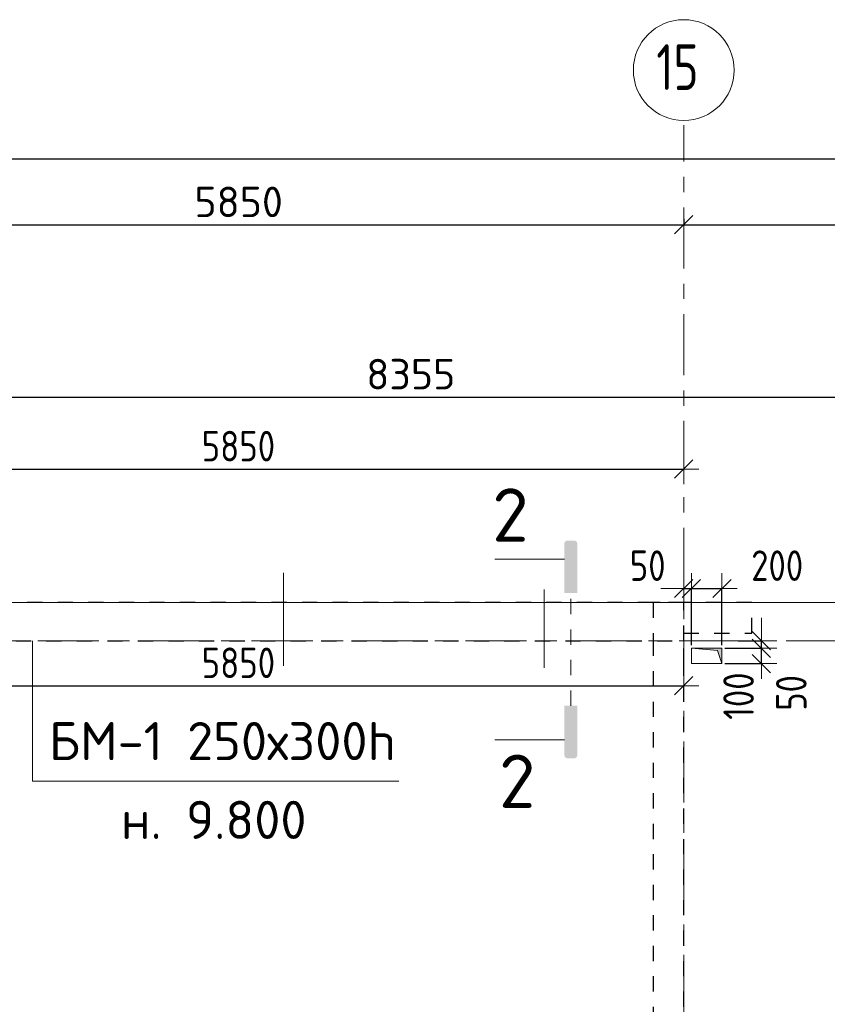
# Model space of a CAD drawing. Header units: metres. Extents: x -38 to 97, y -15 to 21.
# Tile 49 of 139: x 34.35 to 39.64, y 14.02 to 20.47. Entities that reach past the tile are written whole.
import ezdxf

# ---------------------------------------------------------------- set-up
doc = ezdxf.new("R2010")
doc.units = ezdxf.units.M
doc.header["$PDMODE"] = 65
for name, pattern in [('______11', [0.5, 0.4, -0.05, 0, -0.05]), ('______2', [0.054, 0.04, -0.014]), ('______3', [0.1, 0.08, -0.02]), ('______5', [1.1, 0.8, -0.1, 0.1, -0.1]), ('______9', [0.02, 0, -0.02])]:
    doc.linetypes.add(name, pattern=pattern)
for name, color, linetype, lineweight in [('XR$2$Осевая линия (1)', 7, '______5', 13), ('XR$2$Размерная линия (1)', 7, 'Continuous', 13), ('XR$3$Балка (1)', 7, '______3', 13), ('XR$3$Перекрытие (1)', 7, 'Continuous', 35), ('XR$3$Текст_ примечание', 7, 'Continuous', 13), ('XR$4$Размерная линия (1)', 7, 'Continuous', 13), ('XR$5$Размерная линия (1)', 7, 'Continuous', 13)]:
    doc.layers.add(name, color=color, linetype=linetype, lineweight=lineweight)
doc.layers.add('XR$3$Макрос проема_ отверстия', color=7, linetype='Continuous', lineweight=13, true_color=0x2d2d2d)
doc.layers.add('XR$7$Стена_ бетон несущ.', color=7, linetype='Continuous', lineweight=70, true_color=0xb4b496)
doc.styles.add('ISOCPEUR', font='txt')
doc.dimstyles.new('DIMSTYLE_3', dxfattribs={"dimtxt": 0.2, "dimasz": 0.2, "dimexe": 0, "dimexo": 0, "dimgap": 0.1, "dimtad": 2, "dimdec": 0, "dimlfac": 1000, "dimrnd": 5, "dimzin": 12, "dimdsep": 46, "dimtxsty": 'ISOCPEUR', "dimblk1": 'ALL_ML_STRICH', "dimblk2": 'ALL_ML_STRICH', "dimsah": 1, "dimcen": 0, "dimclrd": 7, "dimclre": 256, "dimclrt": 7, "dimadec": 0, "dimazin": 0, "dimtfac": 1, "dimtdec": 0, "dimtix": 1, "dimtmove": 2, "dimatfit": 3, "dimfxl": 0, "dimtzin": 0, "dimlwd": 0, "dimlwe": -3, "dimarcsym": 0})
doc.dimstyles.new('DIMSTYLE_6', dxfattribs={"dimtxt": 0.2, "dimasz": 0.2, "dimexe": 0, "dimexo": 0, "dimgap": 0.1, "dimtad": 2, "dimdec": 0, "dimlfac": 1000, "dimrnd": 5, "dimzin": 12, "dimdsep": 46, "dimtxsty": 'ISOCPEUR', "dimblk1": 'ALL_ML_STRICH', "dimblk2": 'ALL_ML_STRICH', "dimsah": 1, "dimcen": 0, "dimclrd": 7, "dimclre": 256, "dimclrt": 7, "dimadec": 0, "dimazin": 0, "dimtfac": 1, "dimtdec": 0, "dimtix": 1, "dimtmove": 2, "dimatfit": 3, "dimfxl": 0, "dimtvp": 1.2, "dimtzin": 0, "dimlwd": 0, "dimlwe": -3, "dimarcsym": 0})
doc.dimstyles.new('DIMSTYLE_7', dxfattribs={"dimtxt": 0.2, "dimasz": 0.2, "dimexe": 0, "dimexo": 0, "dimgap": 0.1, "dimtad": 0, "dimdec": 0, "dimlfac": 1000, "dimrnd": 5, "dimzin": 12, "dimdsep": 46, "dimtxsty": 'ISOCPEUR', "dimblk1": 'ALL_ML_STRICH', "dimblk2": 'ALL_ML_STRICH', "dimsah": 1, "dimcen": 0, "dimclrd": 7, "dimclre": 256, "dimclrt": 7, "dimadec": 0, "dimazin": 0, "dimtfac": 1, "dimtdec": 0, "dimtix": 1, "dimtmove": 2, "dimatfit": 3, "dimfxl": 0, "dimtvp": 1.2, "dimtzin": 0, "dimlwd": 0, "dimlwe": -3, "dimarcsym": 0})

# ---------------------------------------------------------------- blocks, each defined once
blk = doc.blocks.new('ALL_ML_STRICH')
at = {"color": 0, "linetype": 'ByBlock', "lineweight": -2}
for p, q in [((0, -0.5), (0, 0.5)), ((-1, 0), (0.5, 0)), ((-0.3, -0.3), (0.3, 0.3))]:
    blk.add_line(p, q, dxfattribs=at)
blk = doc.blocks.new('*D11')
at = {"layer": 'DEFPOINTS', "color": 7, "linetype": 'Continuous', "lineweight": 13, "transparency": 33554687}
for p in [(0.5, 19.5574), (0.5, 19.3768), (61.6, 17.1197)]:
    blk.add_point(p, dxfattribs=at)
at = {"layer": 'XR$2$Размерная линия (1)', "color": 9, "linetype": 'Continuous', "lineweight": -2, "true_color": 0xc7c7c7, "transparency": 33554687}
for p, q in [((0.5, 19.3568), (0.5, 19.5574)), ((61.6, 17.1397), (61.6, 19.5574))]:
    blk.add_line(p, q, dxfattribs=at)
at = {"layer": 'XR$2$Размерная линия (1)', "color": 7, "linetype": 'Continuous', "lineweight": -2, "transparency": 33554687}
blk.add_line((0.5, 19.5574), (61.6, 19.5574), dxfattribs=at)
at = {"layer": 'XR$2$Размерная линия (1)', "color": 7, "linetype": 'Continuous', "lineweight": 13, "transparency": 33554687, "xscale": 0.2, "yscale": 0.2, "zscale": 0.2, "rotation": 180}
blk.add_blockref('ALL_ML_STRICH', (0.5, 19.5574), dxfattribs=at)
at = {"layer": 'XR$2$Размерная линия (1)', "color": 7, "linetype": 'Continuous', "lineweight": 13, "transparency": 33554687, "xscale": 0.2, "yscale": 0.2, "zscale": 0.2}
blk.add_blockref('ALL_ML_STRICH', (61.6, 19.5574), dxfattribs=at)
at = {"layer": 'XR$2$Размерная линия (1)', "color": 7, "linetype": 'Continuous', "lineweight": 13, "transparency": 33554687, "insert": (31.1, 19.7074), "char_height": 0.2, "width": 1, "attachment_point": 5, "style": 'ISOCPEUR'}
blk.add_mtext('\\A1;{61100}', dxfattribs=at)
blk = doc.blocks.new('*D34')
at = {"layer": 'DEFPOINTS', "color": 7, "linetype": 'Continuous', "lineweight": 13, "transparency": 33554687}
for p in [(38.7, 19.1856), (32.85, 19.1352), (32.85, 19.1261)]:
    blk.add_point(p, dxfattribs=at)
at = {"layer": 'XR$2$Размерная линия (1)', "color": 9, "linetype": 'Continuous', "lineweight": -2, "true_color": 0xc7c7c7, "transparency": 33554687}
for p, q in [((32.85, 19.1261), (32.85, 19.1261)), ((38.7, 19.1656), (38.7, 19.1261))]:
    blk.add_line(p, q, dxfattribs=at)
at = {"layer": 'XR$2$Размерная линия (1)', "color": 7, "linetype": 'Continuous', "lineweight": -2, "transparency": 33554687}
blk.add_line((32.85, 19.1261), (38.7, 19.1261), dxfattribs=at)
at = {"layer": 'XR$2$Размерная линия (1)', "color": 7, "linetype": 'Continuous', "lineweight": 13, "transparency": 33554687, "xscale": 0.2, "yscale": 0.2, "zscale": 0.2, "rotation": 180}
blk.add_blockref('ALL_ML_STRICH', (32.85, 19.1261), dxfattribs=at)
at = {"layer": 'XR$2$Размерная линия (1)', "color": 7, "linetype": 'Continuous', "lineweight": 13, "transparency": 33554687, "xscale": 0.2, "yscale": 0.2, "zscale": 0.2}
blk.add_blockref('ALL_ML_STRICH', (38.7, 19.1261), dxfattribs=at)
at = {"layer": 'XR$2$Размерная линия (1)', "color": 7, "linetype": 'Continuous', "lineweight": 13, "transparency": 33554687, "insert": (35.785, 19.2761), "char_height": 0.2, "width": 0.8, "attachment_point": 5, "style": 'ISOCPEUR'}
blk.add_mtext('\\A1;{5850}', dxfattribs=at)
blk = doc.blocks.new('*D35')
at = {"layer": 'DEFPOINTS', "color": 7, "linetype": 'Continuous', "lineweight": 13, "transparency": 33554687}
for p in [(38.7, 19.1856), (38.7, 19.1261), (43.05, 19.1044)]:
    blk.add_point(p, dxfattribs=at)
at = {"layer": 'XR$2$Размерная линия (1)', "color": 9, "linetype": 'Continuous', "lineweight": -2, "true_color": 0xc7c7c7, "transparency": 33554687}
for p, q in [((38.7, 19.1656), (38.7, 19.1261)), ((43.05, 19.1244), (43.05, 19.1261))]:
    blk.add_line(p, q, dxfattribs=at)
at = {"layer": 'XR$2$Размерная линия (1)', "color": 7, "linetype": 'Continuous', "lineweight": -2, "transparency": 33554687}
blk.add_line((38.7, 19.1261), (43.05, 19.1261), dxfattribs=at)
at = {"layer": 'XR$2$Размерная линия (1)', "color": 7, "linetype": 'Continuous', "lineweight": 13, "transparency": 33554687, "xscale": 0.2, "yscale": 0.2, "zscale": 0.2, "rotation": 180}
blk.add_blockref('ALL_ML_STRICH', (38.7, 19.1261), dxfattribs=at)
at = {"layer": 'XR$2$Размерная линия (1)', "color": 7, "linetype": 'Continuous', "lineweight": 13, "transparency": 33554687, "xscale": 0.2, "yscale": 0.2, "zscale": 0.2}
blk.add_blockref('ALL_ML_STRICH', (43.05, 19.1261), dxfattribs=at)
at = {"layer": 'XR$2$Размерная линия (1)', "color": 7, "linetype": 'Continuous', "lineweight": 13, "transparency": 33554687, "insert": (40.875, 19.2761), "char_height": 0.2, "width": 0.8, "attachment_point": 5, "style": 'ISOCPEUR'}
blk.add_mtext('\\A1;{4350}', dxfattribs=at)
blk = doc.blocks.new('Отображение проема', base_point=(-1.158, -49.309))
at = {"layer": 'XR$3$Макрос проема_ отверстия', "true_color": 0x000000, "transparency": 33554687}
blk.add_hatch(color=18, dxfattribs=at).paths.add_polyline_path([(-1.158, -50.109), (-1.045, -49.423), (-0.358, -49.309), (-1.158, -49.309)])
at = {"layer": 'XR$3$Макрос проема_ отверстия', "transparency": 33554687}
for p, q in [((-1.158, -50.109), (-1.158, -49.309)), ((-1.158, -49.309), (-0.358, -49.309)), ((-1.158, -50.109), (-1.045, -49.423)), ((-1.045, -49.423), (-0.358, -49.309))]:
    blk.add_line(p, q, dxfattribs=at)
blk = doc.blocks.new('*D122')
at = {"layer": 'DEFPOINTS', "color": 7, "linetype": 'Continuous', "lineweight": 13, "transparency": 33554687}
for p in [(38.95, 16.35), (38.95, 16.25), (39.2092, 16.25)]:
    blk.add_point(p, dxfattribs=at)
at = {"layer": 'XR$4$Размерная линия (1)', "color": 9, "linetype": 'Continuous', "lineweight": -2, "true_color": 0xc7c7c7, "transparency": 33554687}
for p, q in [((38.97, 16.35), (39.2092, 16.35)), ((38.97, 16.25), (39.2092, 16.25))]:
    blk.add_line(p, q, dxfattribs=at)
at = {"layer": 'XR$4$Размерная линия (1)', "color": 7, "linetype": 'Continuous', "lineweight": -2, "transparency": 33554687}
blk.add_line((39.2092, 16.25), (39.2092, 16.35), dxfattribs=at)
at = {"layer": 'XR$4$Размерная линия (1)', "color": 7, "linetype": 'Continuous', "lineweight": 13, "transparency": 33554687, "xscale": 0.2, "yscale": 0.2, "zscale": 0.2}
for p, rotation in [((39.2092, 16.25), 270), ((39.2092, 16.35), 90)]:
    blk.add_blockref('ALL_ML_STRICH', p, dxfattribs=dict(at, rotation=rotation))
at = {"layer": 'XR$4$Размерная линия (1)', "color": 7, "linetype": 'Continuous', "lineweight": 13, "transparency": 33554687, "insert": (39.0593, 16.0366), "char_height": 0.2, "width": 0.5, "attachment_point": 5, "rotation": 90, "style": 'ISOCPEUR'}
blk.add_mtext('\\W0.83;\\A1;{100}', dxfattribs=at)
blk = doc.blocks.new('*D123')
at = {"layer": 'DEFPOINTS', "color": 7, "linetype": 'Continuous', "lineweight": 13, "transparency": 33554687}
for p in [(39.0368, 16.4), (38.95, 16.35), (39.2092, 16.35)]:
    blk.add_point(p, dxfattribs=at)
at = {"layer": 'XR$4$Размерная линия (1)', "color": 9, "linetype": 'Continuous', "lineweight": -2, "true_color": 0xc7c7c7, "transparency": 33554687}
for p, q in [((39.0568, 16.4), (39.2092, 16.4)), ((38.97, 16.35), (39.2092, 16.35))]:
    blk.add_line(p, q, dxfattribs=at)
at = {"layer": 'XR$4$Размерная линия (1)', "color": 7, "linetype": 'Continuous', "lineweight": -2, "transparency": 33554687}
blk.add_line((39.2092, 16.35), (39.2092, 16.4), dxfattribs=at)
at = {"layer": 'XR$4$Размерная линия (1)', "color": 7, "linetype": 'Continuous', "lineweight": 13, "transparency": 33554687, "xscale": 0.2, "yscale": 0.2, "zscale": 0.2}
for p, rotation in [((39.2092, 16.35), 270), ((39.2092, 16.4), 90)]:
    blk.add_blockref('ALL_ML_STRICH', p, dxfattribs=dict(at, rotation=rotation))
at = {"layer": 'XR$4$Размерная линия (1)', "color": 7, "linetype": 'Continuous', "lineweight": 13, "transparency": 33554687, "insert": (39.4047, 16.0574), "char_height": 0.2, "width": 0.333333, "attachment_point": 5, "rotation": 90, "style": 'ISOCPEUR'}
blk.add_mtext('\\W0.83;\\A1;{50}', dxfattribs=at)
blk = doc.blocks.new('*D124')
at = {"layer": 'DEFPOINTS', "color": 7, "linetype": 'Continuous', "lineweight": 13, "transparency": 33554687}
for p in [(38.7, 16.742), (38.7, 16.7295), (38.75, 16.35)]:
    blk.add_point(p, dxfattribs=at)
at = {"layer": 'XR$4$Размерная линия (1)', "color": 9, "linetype": 'Continuous', "lineweight": -2, "true_color": 0xc7c7c7, "transparency": 33554687}
for p, q in [((38.7, 16.742), (38.7, 16.742)), ((38.75, 16.37), (38.75, 16.742))]:
    blk.add_line(p, q, dxfattribs=at)
at = {"layer": 'XR$4$Размерная линия (1)', "color": 7, "linetype": 'Continuous', "lineweight": -2, "transparency": 33554687}
blk.add_line((38.7, 16.742), (38.75, 16.742), dxfattribs=at)
at = {"layer": 'XR$4$Размерная линия (1)', "color": 7, "linetype": 'Continuous', "lineweight": 13, "transparency": 33554687, "xscale": 0.2, "yscale": 0.2, "zscale": 0.2}
blk.add_blockref('ALL_ML_STRICH', (38.75, 16.742), dxfattribs=at)
at = {"layer": 'XR$4$Размерная линия (1)', "color": 7, "linetype": 'Continuous', "lineweight": 13, "transparency": 33554687, "xscale": 0.2, "yscale": 0.2, "zscale": 0.2, "rotation": 180}
blk.add_blockref('ALL_ML_STRICH', (38.7, 16.742), dxfattribs=at)
at = {"layer": 'XR$4$Размерная линия (1)', "color": 7, "linetype": 'Continuous', "lineweight": 13, "transparency": 33554687, "insert": (38.464, 16.8916), "char_height": 0.2, "width": 0.333333, "attachment_point": 5, "style": 'ISOCPEUR'}
blk.add_mtext('\\W0.83;\\A1;{50}', dxfattribs=at)
blk = doc.blocks.new('*D125')
at = {"layer": 'DEFPOINTS', "color": 7, "linetype": 'Continuous', "lineweight": 13, "transparency": 33554687}
for p in [(38.75, 16.742), (38.75, 16.35), (38.95, 16.35)]:
    blk.add_point(p, dxfattribs=at)
at = {"layer": 'XR$4$Размерная линия (1)', "color": 9, "linetype": 'Continuous', "lineweight": -2, "true_color": 0xc7c7c7, "transparency": 33554687}
for p, q in [((38.75, 16.37), (38.75, 16.742)), ((38.95, 16.37), (38.95, 16.742))]:
    blk.add_line(p, q, dxfattribs=at)
at = {"layer": 'XR$4$Размерная линия (1)', "color": 7, "linetype": 'Continuous', "lineweight": -2, "transparency": 33554687}
blk.add_line((38.75, 16.742), (38.95, 16.742), dxfattribs=at)
at = {"layer": 'XR$4$Размерная линия (1)', "color": 7, "linetype": 'Continuous', "lineweight": 13, "transparency": 33554687, "xscale": 0.2, "yscale": 0.2, "zscale": 0.2, "rotation": 180}
blk.add_blockref('ALL_ML_STRICH', (38.75, 16.742), dxfattribs=at)
at = {"layer": 'XR$4$Размерная линия (1)', "color": 7, "linetype": 'Continuous', "lineweight": 13, "transparency": 33554687, "xscale": 0.2, "yscale": 0.2, "zscale": 0.2}
blk.add_blockref('ALL_ML_STRICH', (38.95, 16.742), dxfattribs=at)
at = {"layer": 'XR$4$Размерная линия (1)', "color": 7, "linetype": 'Continuous', "lineweight": 13, "transparency": 33554687, "insert": (39.3121, 16.8918), "char_height": 0.2, "width": 0.5, "attachment_point": 5, "style": 'ISOCPEUR'}
blk.add_mtext('\\W0.83;\\A1;{200}', dxfattribs=at)
blk = doc.blocks.new('*D168')
at = {"layer": 'DEFPOINTS', "color": 7, "linetype": 'Continuous', "lineweight": 13, "transparency": 33554687}
for p in [(32.725, 17.997), (32.725, 16.65), (41.0797, 16.65)]:
    blk.add_point(p, dxfattribs=at)
at = {"layer": 'XR$4$Размерная линия (1)', "color": 9, "linetype": 'Continuous', "lineweight": -2, "true_color": 0xc7c7c7, "transparency": 33554687}
for p, q in [((32.725, 16.67), (32.725, 17.997)), ((41.0797, 16.67), (41.0797, 17.997))]:
    blk.add_line(p, q, dxfattribs=at)
at = {"layer": 'XR$4$Размерная линия (1)', "color": 7, "linetype": 'Continuous', "lineweight": -2, "transparency": 33554687}
blk.add_line((32.725, 17.997), (41.0797, 17.997), dxfattribs=at)
at = {"layer": 'XR$4$Размерная линия (1)', "color": 7, "linetype": 'Continuous', "lineweight": 13, "transparency": 33554687, "xscale": 0.2, "yscale": 0.2, "zscale": 0.2, "rotation": 180}
blk.add_blockref('ALL_ML_STRICH', (32.725, 17.997), dxfattribs=at)
at = {"layer": 'XR$4$Размерная линия (1)', "color": 7, "linetype": 'Continuous', "lineweight": 13, "transparency": 33554687, "xscale": 0.2, "yscale": 0.2, "zscale": 0.2}
blk.add_blockref('ALL_ML_STRICH', (41.0797, 17.997), dxfattribs=at)
at = {"layer": 'XR$4$Размерная линия (1)', "color": 7, "linetype": 'Continuous', "lineweight": 13, "transparency": 33554687, "insert": (36.9124, 18.147), "char_height": 0.2, "width": 0.8, "attachment_point": 5, "style": 'ISOCPEUR'}
blk.add_mtext('\\A1;{8355}', dxfattribs=at)
blk = doc.blocks.new('*D172')
at = {"layer": 'DEFPOINTS', "color": 7, "linetype": 'Continuous', "lineweight": 13, "transparency": 33554687}
for p in [(32.85, 17.5251), (32.85, 17.0231), (38.7, 17.0133)]:
    blk.add_point(p, dxfattribs=at)
at = {"layer": 'XR$4$Размерная линия (1)', "color": 9, "linetype": 'Continuous', "lineweight": -2, "true_color": 0xc7c7c7, "transparency": 33554687}
for p, q in [((32.85, 17.0031), (32.85, 17.5251)), ((38.7, 17.5251), (38.7, 17.5251))]:
    blk.add_line(p, q, dxfattribs=at)
at = {"layer": 'XR$4$Размерная линия (1)', "color": 7, "linetype": 'Continuous', "lineweight": -2, "transparency": 33554687}
blk.add_line((32.85, 17.5251), (38.7, 17.5251), dxfattribs=at)
at = {"layer": 'XR$4$Размерная линия (1)', "color": 7, "linetype": 'Continuous', "lineweight": 13, "transparency": 33554687, "xscale": 0.2, "yscale": 0.2, "zscale": 0.2, "rotation": 180}
blk.add_blockref('ALL_ML_STRICH', (32.85, 17.5251), dxfattribs=at)
at = {"layer": 'XR$4$Размерная линия (1)', "color": 7, "linetype": 'Continuous', "lineweight": 13, "transparency": 33554687, "xscale": 0.2, "yscale": 0.2, "zscale": 0.2}
blk.add_blockref('ALL_ML_STRICH', (38.7, 17.5251), dxfattribs=at)
at = {"layer": 'XR$4$Размерная линия (1)', "color": 7, "linetype": 'Continuous', "lineweight": 13, "transparency": 33554687, "insert": (35.7833, 17.6751), "char_height": 0.2, "width": 0.666667, "attachment_point": 5, "style": 'ISOCPEUR'}
blk.add_mtext('\\W0.83;\\A1;{5850}', dxfattribs=at)
blk = doc.blocks.new('*D459')
at = {"layer": 'DEFPOINTS', "color": 7, "linetype": 'Continuous', "lineweight": 13, "transparency": 33554687}
for p in [(38.95, 16.35), (38.95, 16.25), (39.2092, 16.25)]:
    blk.add_point(p, dxfattribs=at)
at = {"layer": 'XR$5$Размерная линия (1)', "color": 9, "linetype": 'Continuous', "lineweight": -2, "true_color": 0xc7c7c7, "transparency": 33554687}
for p, q in [((38.97, 16.35), (39.2092, 16.35)), ((38.97, 16.25), (39.2092, 16.25))]:
    blk.add_line(p, q, dxfattribs=at)
at = {"layer": 'XR$5$Размерная линия (1)', "color": 7, "linetype": 'Continuous', "lineweight": -2, "transparency": 33554687}
blk.add_line((39.2092, 16.25), (39.2092, 16.35), dxfattribs=at)
at = {"layer": 'XR$5$Размерная линия (1)', "color": 7, "linetype": 'Continuous', "lineweight": 13, "transparency": 33554687, "xscale": 0.2, "yscale": 0.2, "zscale": 0.2}
for p, rotation in [((39.2092, 16.25), 270), ((39.2092, 16.35), 90)]:
    blk.add_blockref('ALL_ML_STRICH', p, dxfattribs=dict(at, rotation=rotation))
at = {"layer": 'XR$5$Размерная линия (1)', "color": 7, "linetype": 'Continuous', "lineweight": 13, "transparency": 33554687, "insert": (39.0593, 16.0366), "char_height": 0.2, "width": 0.5, "attachment_point": 5, "rotation": 90, "style": 'ISOCPEUR'}
blk.add_mtext('\\W0.83;\\A1;{100}', dxfattribs=at)
blk = doc.blocks.new('*D460')
at = {"layer": 'DEFPOINTS', "color": 7, "linetype": 'Continuous', "lineweight": 13, "transparency": 33554687}
for p in [(39.0368, 16.4), (38.95, 16.35), (39.2092, 16.35)]:
    blk.add_point(p, dxfattribs=at)
at = {"layer": 'XR$5$Размерная линия (1)', "color": 9, "linetype": 'Continuous', "lineweight": -2, "true_color": 0xc7c7c7, "transparency": 33554687}
for p, q in [((39.0568, 16.4), (39.2092, 16.4)), ((38.97, 16.35), (39.2092, 16.35))]:
    blk.add_line(p, q, dxfattribs=at)
at = {"layer": 'XR$5$Размерная линия (1)', "color": 7, "linetype": 'Continuous', "lineweight": -2, "transparency": 33554687}
blk.add_line((39.2092, 16.35), (39.2092, 16.4), dxfattribs=at)
at = {"layer": 'XR$5$Размерная линия (1)', "color": 7, "linetype": 'Continuous', "lineweight": 13, "transparency": 33554687, "xscale": 0.2, "yscale": 0.2, "zscale": 0.2}
for p, rotation in [((39.2092, 16.35), 270), ((39.2092, 16.4), 90)]:
    blk.add_blockref('ALL_ML_STRICH', p, dxfattribs=dict(at, rotation=rotation))
at = {"layer": 'XR$5$Размерная линия (1)', "color": 7, "linetype": 'Continuous', "lineweight": 13, "transparency": 33554687, "insert": (39.4047, 16.0574), "char_height": 0.2, "width": 0.333333, "attachment_point": 5, "rotation": 90, "style": 'ISOCPEUR'}
blk.add_mtext('\\W0.83;\\A1;{50}', dxfattribs=at)
blk = doc.blocks.new('*D461')
at = {"layer": 'DEFPOINTS', "color": 7, "linetype": 'Continuous', "lineweight": 13, "transparency": 33554687}
for p in [(38.7, 16.742), (38.7, 16.7295), (38.75, 16.35)]:
    blk.add_point(p, dxfattribs=at)
at = {"layer": 'XR$5$Размерная линия (1)', "color": 9, "linetype": 'Continuous', "lineweight": -2, "true_color": 0xc7c7c7, "transparency": 33554687}
for p, q in [((38.7, 16.742), (38.7, 16.742)), ((38.75, 16.37), (38.75, 16.742))]:
    blk.add_line(p, q, dxfattribs=at)
at = {"layer": 'XR$5$Размерная линия (1)', "color": 7, "linetype": 'Continuous', "lineweight": -2, "transparency": 33554687}
blk.add_line((38.7, 16.742), (38.75, 16.742), dxfattribs=at)
at = {"layer": 'XR$5$Размерная линия (1)', "color": 7, "linetype": 'Continuous', "lineweight": 13, "transparency": 33554687, "xscale": 0.2, "yscale": 0.2, "zscale": 0.2}
blk.add_blockref('ALL_ML_STRICH', (38.75, 16.742), dxfattribs=at)
at = {"layer": 'XR$5$Размерная линия (1)', "color": 7, "linetype": 'Continuous', "lineweight": 13, "transparency": 33554687, "xscale": 0.2, "yscale": 0.2, "zscale": 0.2, "rotation": 180}
blk.add_blockref('ALL_ML_STRICH', (38.7, 16.742), dxfattribs=at)
at = {"layer": 'XR$5$Размерная линия (1)', "color": 7, "linetype": 'Continuous', "lineweight": 13, "transparency": 33554687, "insert": (38.464, 16.8916), "char_height": 0.2, "width": 0.333333, "attachment_point": 5, "style": 'ISOCPEUR'}
blk.add_mtext('\\W0.83;\\A1;{50}', dxfattribs=at)
blk = doc.blocks.new('*D462')
at = {"layer": 'DEFPOINTS', "color": 7, "linetype": 'Continuous', "lineweight": 13, "transparency": 33554687}
for p in [(38.75, 16.742), (38.75, 16.35), (38.95, 16.35)]:
    blk.add_point(p, dxfattribs=at)
at = {"layer": 'XR$5$Размерная линия (1)', "color": 9, "linetype": 'Continuous', "lineweight": -2, "true_color": 0xc7c7c7, "transparency": 33554687}
for p, q in [((38.75, 16.37), (38.75, 16.742)), ((38.95, 16.37), (38.95, 16.742))]:
    blk.add_line(p, q, dxfattribs=at)
at = {"layer": 'XR$5$Размерная линия (1)', "color": 7, "linetype": 'Continuous', "lineweight": -2, "transparency": 33554687}
blk.add_line((38.75, 16.742), (38.95, 16.742), dxfattribs=at)
at = {"layer": 'XR$5$Размерная линия (1)', "color": 7, "linetype": 'Continuous', "lineweight": 13, "transparency": 33554687, "xscale": 0.2, "yscale": 0.2, "zscale": 0.2, "rotation": 180}
blk.add_blockref('ALL_ML_STRICH', (38.75, 16.742), dxfattribs=at)
at = {"layer": 'XR$5$Размерная линия (1)', "color": 7, "linetype": 'Continuous', "lineweight": 13, "transparency": 33554687, "xscale": 0.2, "yscale": 0.2, "zscale": 0.2}
blk.add_blockref('ALL_ML_STRICH', (38.95, 16.742), dxfattribs=at)
at = {"layer": 'XR$5$Размерная линия (1)', "color": 7, "linetype": 'Continuous', "lineweight": 13, "transparency": 33554687, "insert": (39.3121, 16.8918), "char_height": 0.2, "width": 0.5, "attachment_point": 5, "style": 'ISOCPEUR'}
blk.add_mtext('\\W0.83;\\A1;{200}', dxfattribs=at)
blk = doc.blocks.new('*D530')
at = {"layer": 'DEFPOINTS', "color": 7, "linetype": 'Continuous', "lineweight": 13, "transparency": 33554687}
for p in [(32.85, 17.0231), (38.7, 17.0133), (32.85, 16.1049)]:
    blk.add_point(p, dxfattribs=at)
at = {"layer": 'XR$5$Размерная линия (1)', "color": 9, "linetype": 'Continuous', "lineweight": -2, "true_color": 0xc7c7c7, "transparency": 33554687}
for p, q in [((32.85, 17.0031), (32.85, 16.1049)), ((38.7, 16.1049), (38.7, 16.1049))]:
    blk.add_line(p, q, dxfattribs=at)
at = {"layer": 'XR$5$Размерная линия (1)', "color": 7, "linetype": 'Continuous', "lineweight": -2, "transparency": 33554687}
blk.add_line((32.85, 16.1049), (38.7, 16.1049), dxfattribs=at)
at = {"layer": 'XR$5$Размерная линия (1)', "color": 7, "linetype": 'Continuous', "lineweight": 13, "transparency": 33554687, "xscale": 0.2, "yscale": 0.2, "zscale": 0.2, "rotation": 180}
blk.add_blockref('ALL_ML_STRICH', (32.85, 16.1049), dxfattribs=at)
at = {"layer": 'XR$5$Размерная линия (1)', "color": 7, "linetype": 'Continuous', "lineweight": 13, "transparency": 33554687, "xscale": 0.2, "yscale": 0.2, "zscale": 0.2}
blk.add_blockref('ALL_ML_STRICH', (38.7, 16.1049), dxfattribs=at)
at = {"layer": 'XR$5$Размерная линия (1)', "color": 7, "linetype": 'Continuous', "lineweight": 13, "transparency": 33554687, "insert": (35.7833, 16.2549), "char_height": 0.2, "width": 0.666667, "attachment_point": 5, "style": 'ISOCPEUR'}
blk.add_mtext('\\W0.83;\\A1;{5850}', dxfattribs=at)

msp = doc.modelspace()

# ---------------------------------------------------------------- hatches: boundary and pattern name
at = {"linetype": 'Continuous', "lineweight": 25, "true_color": 0x000000, "transparency": 33554687}
msp.add_hatch(color=18, dxfattribs=at).paths.add_polyline_path([(37.9191, 17.0393), (37.9189, 17.0367), (37.9189, 16.7117), (38.0025, 16.7117), (38.0025, 17.0367), (38.0023, 17.0393), (38.0018, 17.0418), (38.001, 17.0442), (37.9999, 17.0465), (37.9985, 17.0486), (37.9968, 17.0505), (37.9949, 17.0522), (37.9927, 17.0536), (37.9904, 17.0548), (37.988, 17.0556), (37.9855, 17.0561), (37.983, 17.0562), (37.9384, 17.0562), (37.9359, 17.0561), (37.9334, 17.0556), (37.931, 17.0548), (37.9287, 17.0536), (37.9265, 17.0522), (37.9246, 17.0505), (37.9229, 17.0486), (37.9215, 17.0465), (37.9204, 17.0442), (37.9196, 17.0418)])
msp.add_hatch(color=18, dxfattribs=at).paths.add_polyline_path([(37.9191, 17.0393), (37.9189, 17.0367), (37.9189, 16.7117), (38.0025, 16.7117), (38.0025, 17.0367), (38.0023, 17.0393), (38.0018, 17.0418), (38.001, 17.0442), (37.9999, 17.0465), (37.9985, 17.0486), (37.9968, 17.0505), (37.9949, 17.0522), (37.9927, 17.0536), (37.9904, 17.0548), (37.988, 17.0556), (37.9855, 17.0561), (37.983, 17.0562), (37.9384, 17.0562), (37.9359, 17.0561), (37.9334, 17.0556), (37.931, 17.0548), (37.9287, 17.0536), (37.9265, 17.0522), (37.9246, 17.0505), (37.9229, 17.0486), (37.9215, 17.0465), (37.9204, 17.0442), (37.9196, 17.0418)])
msp.add_hatch(color=18, dxfattribs=at).paths.add_polyline_path([(37.9191, 15.6463), (37.9189, 15.6488), (37.9189, 15.9738), (38.0025, 15.9738), (38.0025, 15.6488), (38.0023, 15.6463), (38.0018, 15.6438), (38.001, 15.6413), (37.9999, 15.639), (37.9985, 15.6369), (37.9968, 15.635), (37.9949, 15.6333), (37.9927, 15.6319), (37.9904, 15.6308), (37.988, 15.6299), (37.9855, 15.6294), (37.983, 15.6293), (37.9384, 15.6293), (37.9359, 15.6294), (37.9334, 15.6299), (37.931, 15.6308), (37.9287, 15.6319), (37.9265, 15.6333), (37.9246, 15.635), (37.9229, 15.6369), (37.9215, 15.639), (37.9204, 15.6413), (37.9196, 15.6438)], flags=16)
msp.add_hatch(color=18, dxfattribs=at).paths.add_polyline_path([(37.9191, 15.6463), (37.9189, 15.6488), (37.9189, 15.9738), (38.0025, 15.9738), (38.0025, 15.6488), (38.0023, 15.6463), (38.0018, 15.6438), (38.001, 15.6413), (37.9999, 15.639), (37.9985, 15.6369), (37.9968, 15.635), (37.9949, 15.6333), (37.9927, 15.6319), (37.9904, 15.6308), (37.988, 15.6299), (37.9855, 15.6294), (37.983, 15.6293), (37.9384, 15.6293), (37.9359, 15.6294), (37.9334, 15.6299), (37.931, 15.6308), (37.9287, 15.6319), (37.9265, 15.6333), (37.9246, 15.635), (37.9229, 15.6369), (37.9215, 15.639), (37.9204, 15.6413), (37.9196, 15.6438)], flags=16)

# ---------------------------------------------------------------- linework, layer by layer
at = {"color": 7, "linetype": 'Continuous', "lineweight": 13, "transparency": 33554687}
for p, q in [((37.9189, 16.9347), (37.4622, 16.9347)), ((37.9189, 16.9347), (37.4622, 16.9347)), ((37.9189, 15.7508), (37.4622, 15.7508)), ((37.9189, 15.7508), (37.4622, 15.7508))]:
    msp.add_line(p, q, dxfattribs=at)
at = {"color": 52, "linetype": 'Continuous', "lineweight": 13, "transparency": 33554687}
for p, q in [((36.079, 16.8457), (36.079, 16.2357)), ((37.7851, 16.736), (37.7851, 16.2228))]:
    msp.add_line(p, q, dxfattribs=at)
at = {"color": 7, "linetype": '______9', "lineweight": 13, "transparency": 33554687}
msp.add_line((37.9607, 15.9738), (37.9607, 16.7117), dxfattribs=at)
msp.add_line((37.9607, 15.9738), (37.9607, 16.7117), dxfattribs=at)
at = {"layer": 'XR$2$Осевая линия (1)', "color": 253, "linetype": '______11', "lineweight": 13, "true_color": 0xa0a0a0, "transparency": 33554687}
for p, q in [((38.7, 8.34), (38.7, 19.78)), ((-2.63, 16.4), (62.6, 16.4))]:
    msp.add_line(p, q, dxfattribs=at)
at = {"layer": 'XR$2$Осевая линия (1)', "color": 7, "linetype": 'Continuous', "lineweight": 13, "transparency": 33554687}
msp.add_circle((38.7004, 20.1401), 0.3304, dxfattribs=at)
at = {"layer": 'XR$3$Балка (1)', "color": 7, "linetype": '______2', "lineweight": 25, "transparency": 33554687}
for p, q in [((38.7, 16.65), (32.725, 16.65)), ((38.7, 16.4), (38.7, 16.65)), ((32.725, 16.4), (38.7, 16.4))]:
    msp.add_line(p, q, dxfattribs=at)
at = {"layer": 'XR$3$Перекрытие (1)', "color": 7, "linetype": 'Continuous', "lineweight": 13, "transparency": 33554687}
for p, q in [((41.0797, 16.65), (32.725, 16.65)), ((38.75, 16.35), (38.75, 16.25)), ((38.95, 16.35), (38.75, 16.35)), ((38.95, 16.2501), (38.95, 16.35)), ((38.75, 16.25), (38.95, 16.2501))]:
    msp.add_line(p, q, dxfattribs=at)
at = {"layer": 'XR$3$Текст_ примечание', "transparency": 33554687}
msp.add_lwpolyline([(34.4354, 16.4), (34.4354, 15.4791), (36.833, 15.4791)], dxfattribs=at)
at = {"layer": 'XR$7$Стена_ бетон несущ.', "color": 253, "linetype": '______2', "lineweight": -3, "true_color": 0xa0a0a0, "transparency": 33554687}
for p, q in [((38.5, 16.65), (38.5, 16.4)), ((39.145, 16.65), (38.5, 16.65)), ((39.145, 16.45), (39.145, 16.65)), ((38.5, 16.4), (38.5, 10.6)), ((38.7, 16.2493), (38.7, 16.45)), ((38.7, 16.45), (39.145, 16.45)), ((38.7, 16.1693), (38.7, 16.2493)), ((38.7, 9), (38.7, 16.1693))]:
    msp.add_line(p, q, dxfattribs=at)

# ---------------------------------------------------------------- block references
at = {"layer": 'XR$3$Макрос проема_ отверстия', "transparency": 33554687, "xscale": 0.125, "yscale": 0.2499999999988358, "rotation": 270}
msp.add_blockref('Отображение проема', (38.95, 16.35), dxfattribs=at)

# ---------------------------------------------------------------- texts
at = {"color": 7, "linetype": 'Continuous', "lineweight": 13, "transparency": 33554687, "char_height": 0.35, "width": 0.381111, "attachment_point": 5, "style": 'ISOCPEUR'}
for insert in [(37.5648, 17.2237), (37.5648, 17.2237), (37.6092, 15.4786), (37.6092, 15.4786)]:
    msp.add_mtext('\\A1;{\\fISOCPEUR|i0|b0;\\H0.350000;\\W1.000000;\\C7;2}\\P', dxfattribs=dict(at, insert=insert))
at = {"layer": 'XR$2$Осевая линия (1)', "color": 7, "linetype": 'Continuous', "lineweight": 13, "transparency": 33554687, "insert": (38.5204, 20.0096), "char_height": 0.3, "width": 0.472281, "attachment_point": 7, "style": 'ISOCPEUR'}
msp.add_mtext('\\W0.75;15', dxfattribs=at)
at = {"layer": 'XR$3$Текст_ примечание', "transparency": 33554687, "char_height": 0.05, "attachment_point": 7, "style": 'ISOCPEUR'}
for s, insert, width in [('\\A1;{\\fISOCPEUR|i0|b0;\\H0.250000;\\W1.000000;\\C7;БМ-1 250х300h}\\P', (34.542, 15.6169), 2.394737), ('\\A1;{\\fISOCPEUR|i0|b0;\\H0.250000;\\W1.000000;\\C7;н. 9.800}\\P', (35.0144, 15.1005), 1.294898)]:
    msp.add_mtext(s, dxfattribs=dict(at, insert=insert, width=width))

# ---------------------------------------------------------------- dimensions: what is measured, and where the dimension line sits
at = {"layer": 'XR$2$Размерная линия (1)', "color": 7, "linetype": 'Continuous', "lineweight": 13, "transparency": 33554687}
for base, p1, p2, picture, middle in [((61.6, 19.5574), (0.5, 19.3568), (61.6, 17.1397), '*D11', (31.1, 19.7074)), ((38.7, 19.1261), (32.85, 19.1261), (38.7, 19.1656), '*D34', (35.785, 19.2761)), ((43.05, 19.1261), (38.7, 19.1656), (43.05, 19.1244), '*D35', (40.875, 19.2761))]:
    dim = msp.add_linear_dim(base=base, p1=p1, p2=p2, dimstyle='DIMSTYLE_3', override={"dimpost": '<>', "dimclrd": 7, "dimclre": 9, "dimclrt": 7, "dimlwd": 0, "dimlwe": 65533}, dxfattribs=at)
    dim.commit()
    dim.dimension.update_dxf_attribs({"geometry": picture, "text_midpoint": middle, "dimtype": 160})
at = {"layer": 'XR$4$Размерная линия (1)', "color": 7, "linetype": 'Continuous', "lineweight": 13, "transparency": 33554687}
for base, p1, p2, dimstyle, picture, middle in [((41.0797, 17.997), (32.725, 16.67), (41.0797, 16.67), 'DIMSTYLE_3', '*D168', (36.9124, 18.147)), ((38.7, 17.5251), (32.85, 17.0031), (38.7, 17.5251), 'DIMSTYLE_3', '*D172', (35.7833, 17.6751)), ((38.75, 16.742), (38.7, 16.742), (38.75, 16.37), 'DIMSTYLE_6', '*D124', (38.464, 16.8916)), ((38.95, 16.742), (38.75, 16.37), (38.95, 16.37), 'DIMSTYLE_6', '*D125', (39.3121, 16.8918))]:
    dim = msp.add_linear_dim(base=base, p1=p1, p2=p2, dimstyle=dimstyle, override={"dimpost": '<>', "dimclrd": 7, "dimclre": 9, "dimclrt": 7, "dimlwd": 0, "dimlwe": 65533}, dxfattribs=at)
    dim.commit()
    dim.dimension.update_dxf_attribs({"geometry": picture, "text_midpoint": middle, "dimtype": 160})
for base, p1, p2, dimstyle, picture, middle in [((39.2092, 16.4), (38.97, 16.35), (39.0568, 16.4), 'DIMSTYLE_7', '*D123', (39.4047, 16.0574)), ((39.2092, 16.35), (38.97, 16.25), (38.97, 16.35), 'DIMSTYLE_6', '*D122', (39.0593, 16.0366))]:
    dim = msp.add_linear_dim(base=base, p1=p1, p2=p2, angle=90, dimstyle=dimstyle, override={"dimpost": '<>', "dimclrd": 7, "dimclre": 9, "dimclrt": 7, "dimlwd": 0, "dimlwe": 65533}, dxfattribs=at)
    dim.commit()
    dim.dimension.update_dxf_attribs({"geometry": picture, "text_midpoint": middle, "dimtype": 160})
at = {"layer": 'XR$5$Размерная линия (1)', "color": 7, "linetype": 'Continuous', "lineweight": 13, "transparency": 33554687}
for base, p1, p2, dimstyle, picture, middle in [((38.7, 16.1049), (32.85, 17.0031), (38.7, 16.1049), 'DIMSTYLE_3', '*D530', (35.7833, 16.2549)), ((38.75, 16.742), (38.7, 16.742), (38.75, 16.37), 'DIMSTYLE_6', '*D461', (38.464, 16.8916)), ((38.95, 16.742), (38.75, 16.37), (38.95, 16.37), 'DIMSTYLE_6', '*D462', (39.3121, 16.8918))]:
    dim = msp.add_linear_dim(base=base, p1=p1, p2=p2, dimstyle=dimstyle, override={"dimpost": '<>', "dimclrd": 7, "dimclre": 9, "dimclrt": 7, "dimlwd": 0, "dimlwe": 65533}, dxfattribs=at)
    dim.commit()
    dim.dimension.update_dxf_attribs({"geometry": picture, "text_midpoint": middle, "dimtype": 160})
for base, p1, p2, dimstyle, picture, middle in [((39.2092, 16.4), (38.97, 16.35), (39.0568, 16.4), 'DIMSTYLE_7', '*D460', (39.4047, 16.0574)), ((39.2092, 16.35), (38.97, 16.25), (38.97, 16.35), 'DIMSTYLE_6', '*D459', (39.0593, 16.0366))]:
    dim = msp.add_linear_dim(base=base, p1=p1, p2=p2, angle=90, dimstyle=dimstyle, override={"dimpost": '<>', "dimclrd": 7, "dimclre": 9, "dimclrt": 7, "dimlwd": 0, "dimlwe": 65533}, dxfattribs=at)
    dim.commit()
    dim.dimension.update_dxf_attribs({"geometry": picture, "text_midpoint": middle, "dimtype": 160})

doc.saveas('drawing.dxf')
